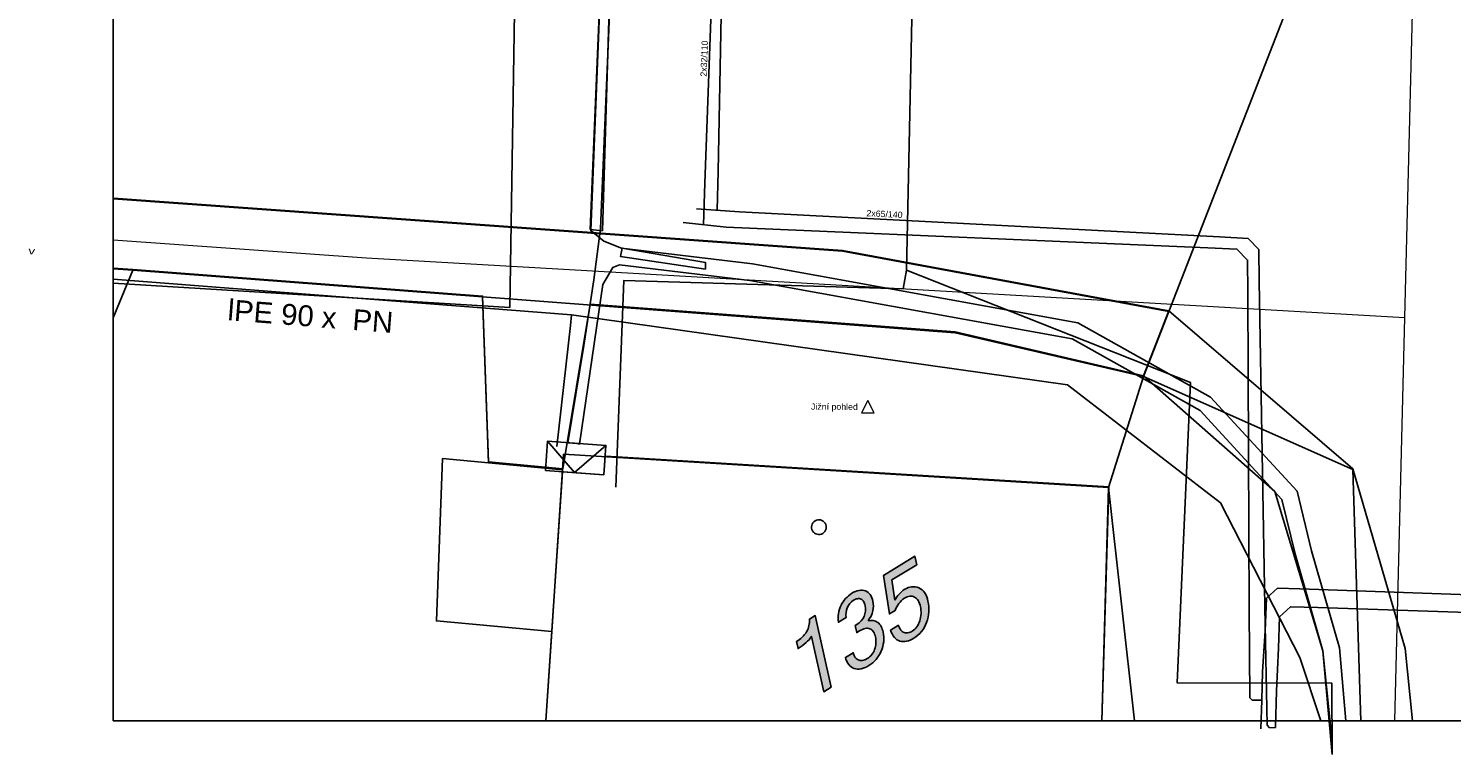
# Model space of a CAD drawing. Header units: millimetres. Extents: x -31600 to 34836, y -22665 to 23603.
# Tile 1 of 20: x -31600 to 2388, y -22665 to -5318. Entities that reach past the tile are written whole.
import ezdxf

# ---------------------------------------------------------------- set-up
doc = ezdxf.new("R2010")
doc.units = ezdxf.units.MM
doc.header["$MEASUREMENT"] = 0
doc.set_wipeout_variables(frame=1)
doc.linetypes.add('Wipeout_Contour', pattern=[1000, 0, -1000])
doc.layers.add('--KANAL_POPIS', color=1, linetype='Continuous', lineweight=25)
doc.layers.add('TZB - kanalizace', color=6, linetype='Continuous', lineweight=20)
for name, color, linetype in [('BT_ortho', 7, 'Continuous'), ('Kresby a obrázky', 7, 'Continuous'), ('Situace - terén', 7, 'Continuous'), ('TZB - elektroinstalace', 1, 'Continuous'), ('TZB - horkovod', 7, 'Continuous'), ('TZB - voda', 5, 'Continuous'), ('Značky - pohledy', 7, 'Continuous')]:
    doc.layers.add(name, color=color, linetype=linetype)
doc.styles.add('GENEROVANÝ_STYL_1', font='arial.ttf')

# ---------------------------------------------------------------- blocks, each defined once
blk = doc.blocks.new('Pohled_3', base_point=(-30744, -14457))
at = {"color": 254, "linetype": 'Wipeout_Contour', "lineweight": 0, "ltscale": 55393.873143}
blk.add_wipeout([(-11702, -14504), (-11402, -14505), (-11551, -14204)], dxfattribs=at).dxf.layer = 'Značky - pohledy'
at = {"layer": 'Značky - pohledy', "color": 154, "linetype": 'Continuous', "lineweight": 13, "flags": 128}
blk.add_lwpolyline([(-11702, -14504), (-11402, -14505), (-11551, -14204)], close=True, dxfattribs=at)
at = {"layer": 'Značky - pohledy', "color": 154, "lineweight": 13, "insert": (-11792, -14476), "char_height": 150, "attachment_point": 9, "rotation": 359.8596, "style": 'GENEROVANÝ_STYL_1'}
blk.add_mtext('\\A1;{\\pqr;\\pt0;\\fArial|b0|i0|c238|p38; Jižní pohled}', dxfattribs=at)

msp = doc.modelspace()

# ---------------------------------------------------------------- hatches: boundary and pattern name
at = {"layer": 'Kresby a obrázky'}
for points in [[(-10906, -18976), (-10979, -18490), (-10385, -18129), (-10430, -17929), (-11177, -18384), (-11038, -19307), (-10897, -19222, -0.17125), (-10675, -18929, -0.108554), (-10552, -18883, -0.145689), (-10441, -18902, -0.13722), (-10352, -18986, -0.085628), (-10297, -19131, -0.13374), (-10312, -19473, -0.179721), (-10495, -19718, -0.095228), (-10594, -19757, -0.122801), (-10686, -19750, -0.144632), (-10765, -19692, -0.086159), (-10824, -19577), (-11010, -19690, 0.097776), (-10918, -19867, 0.150647), (-10786, -19954, 0.117146), (-10628, -19958, 0.087485), (-10457, -19888, 0.169403), (-10150, -19507, 0.143961), (-10116, -18999, 0.09563), (-10198, -18796, 0.141916), (-10333, -18681, 0.242903), (-10670, -18717, 0.142129)], [(-11548, -19471, 0.115369), (-11433, -19235, 0.107719), (-11431, -19002, 0.102894), (-11497, -18844, 0.141072), (-11611, -18755, 0.140745), (-11761, -18742, 0.092376), (-11935, -18813, 0.141971), (-12193, -19097, 0.146476), (-12256, -19504), (-12071, -19392, -0.294835), (-11893, -18980, -0.094569), (-11797, -18941, -0.150745), (-11717, -18950, -0.14663), (-11656, -19007, -0.08538), (-11617, -19110, -0.321216), (-11813, -19558), (-11854, -19583), (-11816, -19751), (-11748, -19710, -0.084606), (-11613, -19652, -0.147764), (-11503, -19658, -0.151746), (-11422, -19726, -0.093076), (-11371, -19854, -0.14439), (-11390, -20152, -0.168986), (-11568, -20371, -0.101324), (-11687, -20419, -0.158648), (-11787, -20403, -0.121818), (-11860, -20336, -0.095328), (-11903, -20232), (-12089, -20345, 0.101935), (-12008, -20514, 0.139267), (-11879, -20606, 0.132723), (-11716, -20617, 0.090698), (-11530, -20541, 0.153405), (-11235, -20196, 0.159945), (-11187, -19737, 0.073535), (-11237, -19602, 0.0991), (-11317, -19507, 0.236856)], [(-12428, -21055), (-12809, -19345), (-12947, -19429, -0.146493), (-13014, -19730, -0.125765), (-13255, -19963), (-13217, -20133, 0.049544), (-13025, -19991, 0.075099), (-12901, -19842), (-12607, -21164)]]:
    msp.add_hatch(color=256, dxfattribs=at).paths.add_polyline_path(points)

# ---------------------------------------------------------------- linework, layer by layer
at = {"layer": '--KANAL_POPIS'}
for p, q in [((-29578, -21859), (-29578, 22691)), ((33422, -21859), (-29578, -21859))]:
    msp.add_line(p, q, dxfattribs=at)
at = {"layer": 'BT_ortho'}
for points in [[(-4362, -12080), (-142, -1249)], [(-29578, -9388), (-12160, -10638)], [(-12160, -10638), (-4362, -12080)], [(-29578, -11060), (-29111, -11095)], [(-29111, -11095), (-29578, -12230)], [(-20757, -11729), (-29111, -11095)], [(-20757, -11729), (-20616, -15692), (-21712, -15594), (-21857, -19472), (-19103, -19724), (-19246, -21859)], [(-4968, -13637), (-9467, -12587), (-20757, -11729)], [(-4968, -13637), (-4362, -12080)], [(-5802, -16287), (-4968, -13637)], [(-4968, -13637), (30, -15855)], [(-18820, -15492), (-18843, -15860)], [(-18820, -15492), (-5802, -16287)], [(-20616, -15692), (-18843, -15860)], [(-18843, -15860), (-19103, -19724)], [(30, -15855), (225, -21859)], [(-5967, -21859), (-5802, -16287)], [(-5182, -21859), (-5802, -16287)]]:
    msp.add_lwpolyline(points, dxfattribs=at)
for points in [[(-12572, -17140, -0.414214), (-12631, -17381, -0.414214), (-12872, -17323, -0.414214), (-12814, -17081, -0.414214)], [(-10906, -18976, -0.142129), (-10670, -18717, -0.242903), (-10333, -18681, -0.141916), (-10198, -18796, -0.09563), (-10116, -18999, -0.143961), (-10150, -19507, -0.169403), (-10457, -19888, -0.087485), (-10628, -19958, -0.117146), (-10786, -19954, -0.150647), (-10918, -19867, -0.097776), (-11010, -19690), (-10824, -19577, 0.086159), (-10765, -19692, 0.144632), (-10686, -19750, 0.122801), (-10594, -19757, 0.095228), (-10495, -19718, 0.179721), (-10312, -19473, 0.13374), (-10297, -19131, 0.085628), (-10352, -18986, 0.13722), (-10441, -18902, 0.145689), (-10552, -18883, 0.108554), (-10675, -18929, 0.17125), (-10897, -19222), (-11038, -19307), (-11177, -18384), (-10430, -17929), (-10385, -18129), (-10979, -18490)], [(-11548, -19471, -0.236856), (-11317, -19507, -0.0991), (-11237, -19602, -0.073535), (-11187, -19737, -0.159945), (-11235, -20196, -0.153405), (-11530, -20541, -0.090698), (-11716, -20617, -0.132723), (-11879, -20606, -0.139267), (-12008, -20514, -0.101935), (-12089, -20345), (-11903, -20232, 0.095328), (-11860, -20336, 0.121818), (-11787, -20403, 0.158648), (-11687, -20419, 0.101324), (-11568, -20371, 0.168986), (-11390, -20152, 0.14439), (-11371, -19854, 0.093076), (-11422, -19726, 0.151746), (-11503, -19658, 0.147764), (-11613, -19652, 0.084606), (-11748, -19710), (-11816, -19751), (-11854, -19583), (-11813, -19558, 0.321216), (-11617, -19110, 0.08538), (-11656, -19007, 0.14663), (-11717, -18950, 0.150745), (-11797, -18941, 0.094569), (-11893, -18980, 0.294835), (-12071, -19392), (-12256, -19504, -0.146476), (-12193, -19097, -0.141971), (-11935, -18813, -0.092376), (-11761, -18742, -0.140745), (-11611, -18755, -0.141072), (-11497, -18844, -0.102894), (-11431, -19002, -0.107719), (-11433, -19235, -0.115369)], [(-12428, -21055), (-12607, -21164), (-12901, -19842, -0.075099), (-13025, -19991, -0.049544), (-13217, -20133), (-13255, -19963, 0.125765), (-13014, -19730, 0.146493), (-12947, -19429), (-12809, -19345)]]:
    msp.add_lwpolyline(points, format="xyb", close=True, dxfattribs=at)
at = {"layer": 'Situace - terén', "flags": 128}
for points in [[(-29578, -11043), (-29109, -11079), (-20755, -11712), (-20614, -15675), (-18841, -15843), (-18187, -11908), (-9465, -12570), (-4966, -13620), (-4360, -12063), (-12158, -10621), (-29578, -9371)], [(-464, -22376), (-682, -20186), (-1836, -16382), (-4966, -13620), (-4360, -12063), (32, -15838), (1281, -20128), (1459, -21859)], [(-5966, -21859), (-5800, -16270), (-17546, -15553), (-17826, -15536), (-17858, -15979), (-18846, -15908), (-19101, -19708), (-19246, -21859)]]:
    msp.add_lwpolyline(points, dxfattribs=at)
at = {"layer": 'TZB - elektroinstalace'}
for points in [[(-463, -22665), (-682, -20186), (-1341, -17899), (-1665, -16568), (-3617, -14446), (-6672, -12732), (-14369, -11339), (-17483, -10966), (-17640, -11026), (-17883, -11436), (-18441, -15248), (-18503, -15231), (-18719, -15219), (-18332, -12889), (-18101, -11326), (-17940, -10094), (-17576, -1547), (-17261, 194)], [(-133, -21859), (-287, -20112), (-954, -17797), (-1300, -16375), (-3365, -14129), (-6534, -12351), (-14311, -10942), (-17434, -10569), (-17856, -10401), (-18171, -10146), (-17836, -1725), (-17513, 195)], [(-29578, -11407), (-20102, -11982), (-19918, -393), (-16338, -277)], [(-10626, -11091), (-10402, -198)], [(-17574, -16278), (-17383, -11343), (-10709, -11542), (-10626, -11091)], [(-463, -22665), (-468, -20961), (-4168, -20949), (-3847, -13775), (-10626, -11091)], [(-19254, -15879), (-19204, -15180), (-17808, -15281), (-17858, -15979)], [(-18556, -15929), (-19204, -15180)], [(-18556, -15929), (-17808, -15281)], [(-19254, -15879), (-17858, -15979)]]:
    msp.add_lwpolyline(points, dxfattribs=at)
for points in [[(-17891, -10153), (-18181, -10119), (-17836, -1725), (-17634, -1672)], [(-15428, -11065), (-17459, -10768), (-17417, -10567), (-15427, -10912)]]:
    msp.add_lwpolyline(points, close=True, dxfattribs=at)
at = {"layer": 'TZB - horkovod', "flags": 128}
for points in [[(-15114, 90), (-15192, -2045), (-15445, -9013), (-15481, -10007)], [(-14955, 89), (-14998, -2092), (-15129, -8738), (-15148, -9662)], [(-15646, -9629), (-14616, -9697), (-3154, -10297), (-2472, -10333), (-2217, -10597), (-2204, -11354), (-2059, -19575), (-2017, -21965), (-1956, -22025), (-1817, -22022)], [(-2144, -21368), (-2372, -21369), (-2432, -21309), (-2443, -19196), (-2480, -11617), (-2483, -10851), (-2736, -10589), (-3429, -10559), (-14933, -10066), (-15966, -9954)], [(3496, -18874), (-1234, -18708), (-1766, -18689), (-2028, -18931), (-2062, -19706), (-2125, -20686), (-2144, -21368), (-2164, -22051)], [(-1817, -22022), (-1789, -21140), (-1747, -20126), (-1721, -19377), (-1461, -19134), (-809, -19155), (3496, -19292)]]:
    msp.add_lwpolyline(points, dxfattribs=at)
at = {"layer": 'TZB - kanalizace'}
for points in [[(1520, -2095), (1267, -12222)], [(-29578, -10366), (-23528, -10796), (1267, -12222)], [(1267, -12222), (1027, -21859)]]:
    msp.add_lwpolyline(points, dxfattribs=at)
at = {"layer": 'TZB - voda'}
for points in [[(-735, -21859), (-1233, -20344), (-3126, -16655), (-6782, -13829), (-18627, -12157), (-29578, -11304)], [(-18627, -12157), (-18654, -12411), (-18977, -15303)]]:
    msp.add_lwpolyline(points, dxfattribs=at)

# ---------------------------------------------------------------- texts
at = {"layer": 'TZB - horkovod', "char_height": 150, "attachment_point": 7, "style": 'GENEROVANÝ_STYL_1'}
for s, insert, rotation in [('\\A1;{\\pql;\\fArial|b0|i0|c238|p38;2x32/110}', (-15401, -6472), 87.9185), ('\\A1;{\\pql;\\fArial|b0|i0|c238|p38;2x65/140}', (-11588, -9806), 357.0034)]:
    msp.add_mtext(s, dxfattribs=dict(at, insert=insert, rotation=rotation))
at = {"layer": 'TZB - kanalizace', "insert": (-31423, -10474), "char_height": 250, "attachment_point": 7, "rotation": 173.6925, "style": 'GENEROVANÝ_STYL_1'}
msp.add_mtext('\\A1;{\\pql;\\fArial|b0|i0|c238|p38;^ }', dxfattribs=at)
at = {"layer": 'TZB - voda', "insert": (-26858, -12294), "char_height": 500, "attachment_point": 7, "rotation": 355.5477, "style": 'GENEROVANÝ_STYL_1'}
msp.add_mtext('\\A1;{\\pql;\\fArial|b0|i0|c238|p38;lPE 90 x  PN}', dxfattribs=at)

# ---------------------------------------------------------------- next in the draw order: block references
at = {"layer": 'Značky - pohledy'}
msp.add_blockref('Pohled_3', (-30744, -14457), dxfattribs=at)

doc.saveas('drawing.dxf')
